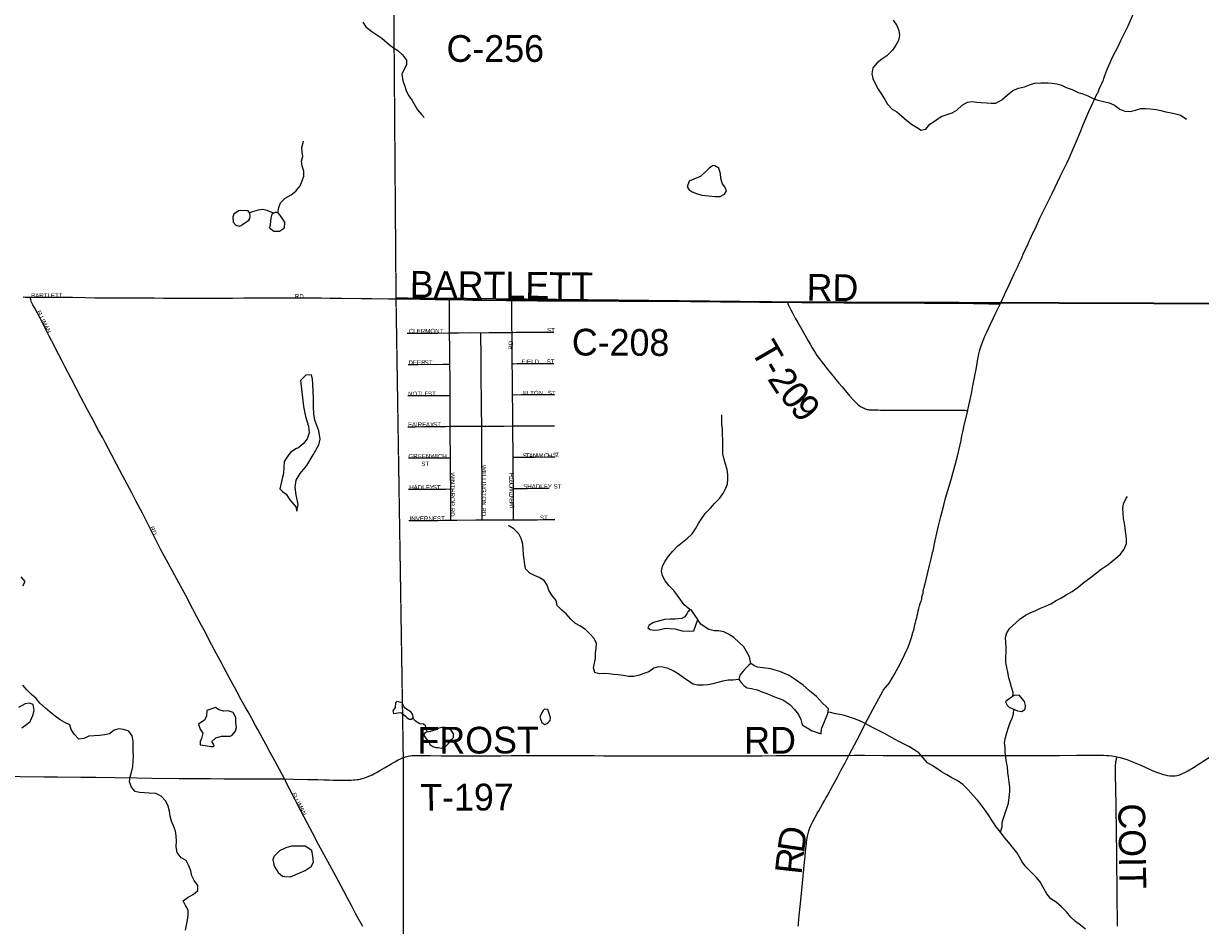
# Model space of a CAD drawing. Header units: feet. Extents: x 2113747 to 2516209, y 960708 to 1356798.
# Tile 156 of 206: x 2294635 to 2307820, y 1188340 to 1198451. Entities that reach past the tile are written whole.
import ezdxf

# ---------------------------------------------------------------- set-up
doc = ezdxf.new("R2010")
doc.units = ezdxf.units.FT
doc.header["$LTSCALE"] = 50
doc.header["$MEASUREMENT"] = 0
doc.linetypes.add('OhDOT_USTN3', pattern=[0.22, 0.165, -0.055])
for name, color, linetype in [('0_Xref', 7, 'Continuous'), ('GM_X_City_Street', 251, 'Continuous'), ('GM_X_City_Street_Text', 251, 'Continuous'), ('GM_X_County_Road', 3, 'Continuous'), ('GM_X_County_Road_Text', 3, 'Continuous'), ('GM_X_County_Subdivision', 251, 'Continuous'), ('GM_X_County_Subdivision_Text', 251, 'Continuous'), ('GM_X_Minor_Lake', 5, 'Continuous'), ('GM_X_Minor_River', 5, 'Continuous'), ('GM_X_Township', 251, 'OhDOT_USTN3'), ('GM_X_Township_Road', 4, 'Continuous'), ('GM_X_Township_Road_Text', 4, 'Continuous')]:
    doc.layers.add(name, color=color, linetype=linetype)
doc.styles.add('Styledgn030', font='dgn030.shx')

# ---------------------------------------------------------------- blocks, each defined once
blk = doc.blocks.new('POR')
at = {"layer": 'GM_X_City_Street', "flags": 128}
for points in [[(2294632, 1195387), (2294654, 1195385)], [(2294654, 1195385), (2294667, 1195384), (2294684, 1195384), (2294709, 1195382)], [(2294709, 1195382), (2294756, 1195382), (2294846, 1195383), (2294939, 1195384), (2295064, 1195383), (2295183, 1195382), (2295321, 1195380), (2295434, 1195378), (2295679, 1195377), (2295824, 1195375), (2295955, 1195375), (2296100, 1195375), (2296204, 1195374), (2296304, 1195374), (2296418, 1195374), (2296617, 1195374), (2296764, 1195374), (2296873, 1195374), (2296976, 1195374), (2297101, 1195375), (2297196, 1195375), (2297472, 1195375), (2297643, 1195375), (2297836, 1195375), (2297971, 1195375), (2298067, 1195374), (2298201, 1195373), (2298420, 1195370), (2298537, 1195369), (2298724, 1195366), (2298853, 1195365), (2298886, 1195364)], [(2297557, 1189983), (2297476, 1190137), (2297450, 1190185), (2297399, 1190278), (2297349, 1190371), (2297312, 1190439), (2297259, 1190536), (2297234, 1190582), (2297191, 1190660), (2297150, 1190734), (2297118, 1190791), (2297075, 1190869), (2297029, 1190954), (2296998, 1191011), (2296963, 1191078), (2296935, 1191129), (2296905, 1191185), (2296880, 1191231), (2296856, 1191276), (2296819, 1191344), (2296776, 1191426), (2296746, 1191482), (2296716, 1191540), (2296672, 1191624), (2296629, 1191704), (2296577, 1191802), (2296532, 1191886), (2296453, 1192039), (2296376, 1192180), (2296299, 1192321), (2296255, 1192403), (2296175, 1192553), (2296087, 1192725), (2296053, 1192792), (2296012, 1192872), (2295966, 1192961), (2295897, 1193092), (2295847, 1193189), (2295743, 1193385), (2295676, 1193513), (2295624, 1193612), (2295549, 1193754), (2295522, 1193806), (2295476, 1193890), (2295410, 1194011), (2295352, 1194120), (2295279, 1194255), (2295227, 1194356), (2295167, 1194471), (2295130, 1194543), (2295096, 1194607), (2295063, 1194673), (2295029, 1194738), (2294952, 1194890), (2294924, 1194946), (2294896, 1195000), (2294873, 1195048), (2294843, 1195104), (2294821, 1195147), (2294790, 1195205), (2294760, 1195261), (2294741, 1195297), (2294733, 1195312), (2294726, 1195329), (2294720, 1195342), (2294715, 1195359), (2294709, 1195382)], [(2297557, 1189983), (2297658, 1189982), (2297817, 1189978), (2297933, 1189975), (2297999, 1189973), (2298058, 1189972), (2298105, 1189971), (2298154, 1189970), (2298193, 1189969), (2298233, 1189969), (2298279, 1189969), (2298304, 1189970), (2298330, 1189972), (2298352, 1189973), (2298371, 1189976), (2298389, 1189978), (2298408, 1189982), (2298428, 1189987), (2298458, 1189996), (2298486, 1190006), (2298514, 1190018), (2298540, 1190030), (2298561, 1190041), (2298590, 1190056), (2298626, 1190076), (2298680, 1190108), (2298723, 1190134), (2298761, 1190157), (2298795, 1190176), (2298833, 1190196), (2298858, 1190208), (2298882, 1190219), (2298898, 1190225), (2298915, 1190232), (2298916, 1190232)], [(2293908, 1190015), (2293940, 1190014), (2294029, 1190014), (2294258, 1190013), (2294596, 1190010), (2294866, 1190008), (2295017, 1190006), (2295276, 1190003), (2295444, 1190001), (2295656, 1189998), (2295903, 1189995), (2296073, 1189992), (2296379, 1189989), (2296538, 1189988), (2296727, 1189987), (2296881, 1189985), (2297062, 1189984), (2297157, 1189983), (2297557, 1189983)], [(2297557, 1189983), (2297579, 1189939), (2297611, 1189877), (2297658, 1189784), (2297704, 1189694), (2297808, 1189494), (2297867, 1189382), (2297940, 1189245), (2298039, 1189063), (2298129, 1188898), (2298220, 1188730), (2298262, 1188651), (2298306, 1188567), (2298352, 1188480), (2298389, 1188411), (2298432, 1188332)]]:
    blk.add_lwpolyline(points, dxfattribs=at)
at = {"layer": 'GM_X_County_Road', "flags": 128}
for points in [[(2305575, 1195307), (2305624, 1195410), (2305645, 1195455), (2305669, 1195505), (2305692, 1195556), (2305715, 1195603), (2305734, 1195645), (2305773, 1195728), (2305794, 1195772), (2305814, 1195817), (2305822, 1195835), (2305834, 1195866), (2305872, 1195945), (2305878, 1195957), (2305902, 1196011), (2305913, 1196034), (2305944, 1196100), (2305967, 1196151), (2305982, 1196183), (2306022, 1196270), (2306054, 1196338), (2306083, 1196397), (2306125, 1196478), (2306159, 1196546), (2306190, 1196610), (2306249, 1196735), (2306323, 1196885), (2306352, 1196948), (2306396, 1197047), (2306442, 1197159), (2306480, 1197250), (2306504, 1197308), (2306536, 1197386), (2306571, 1197464), (2306596, 1197520), (2306615, 1197562), (2306622, 1197577), (2306628, 1197592), (2306636, 1197610), (2306643, 1197624), (2306649, 1197636), (2306652, 1197640), (2306661, 1197658), (2306665, 1197666), (2306670, 1197675), (2306678, 1197693), (2306687, 1197714), (2306705, 1197756), (2306715, 1197780), (2306732, 1197812), (2306733, 1197819), (2306738, 1197834), (2306750, 1197868), (2306773, 1197929), (2306793, 1197981), (2306811, 1198023), (2306830, 1198065), (2306868, 1198137), (2306898, 1198195), (2306930, 1198260), (2306972, 1198349), (2307009, 1198426), (2307070, 1198563)], [(2298886, 1195364), (2298906, 1195364), (2299248, 1195359), (2299379, 1195357), (2299406, 1195356)], [(2299406, 1195356), (2299576, 1195353), (2299668, 1195352), (2299768, 1195351), (2300042, 1195348), (2300106, 1195347)], [(2300106, 1195347), (2300294, 1195346), (2300398, 1195344), (2300493, 1195343), (2300645, 1195343), (2300881, 1195342), (2301159, 1195341), (2301307, 1195340), (2301455, 1195339), (2301596, 1195339), (2301768, 1195338), (2301915, 1195338), (2302108, 1195337), (2302299, 1195335), (2302444, 1195333), (2302647, 1195331), (2302879, 1195328), (2303188, 1195326), (2303196, 1195326)], [(2303196, 1195326), (2303356, 1195325), (2303621, 1195323), (2303828, 1195321), (2304036, 1195320), (2304462, 1195319), (2304727, 1195317), (2304897, 1195316), (2305106, 1195315), (2305448, 1195309), (2305575, 1195307)], [(2305213, 1194110), (2305216, 1194121), (2305237, 1194219), (2305258, 1194323), (2305272, 1194389), (2305290, 1194484), (2305297, 1194524), (2305303, 1194555), (2305317, 1194639), (2305327, 1194691), (2305332, 1194721), (2305338, 1194749), (2305345, 1194778), (2305353, 1194806), (2305367, 1194850), (2305378, 1194881), (2305392, 1194915), (2305406, 1194946), (2305426, 1194993), (2305446, 1195034), (2305468, 1195082), (2305529, 1195209), (2305575, 1195307)], [(2303882, 1190247), (2303919, 1190317), (2304000, 1190470), (2304058, 1190584), (2304091, 1190649), (2304153, 1190768), (2304262, 1190967), (2304270, 1190981), (2304315, 1191033), (2304323, 1191040), (2304339, 1191068), (2304391, 1191158), (2304459, 1191281), (2304506, 1191375), (2304546, 1191461), (2304569, 1191522), (2304584, 1191569), (2304595, 1191610), (2304599, 1191625), (2304608, 1191656), (2304617, 1191691), (2304625, 1191725), (2304628, 1191737), (2304632, 1191752), (2304636, 1191771), (2304641, 1191790), (2304647, 1191815), (2304653, 1191840), (2304659, 1191866), (2304667, 1191894), (2304674, 1191922), (2304680, 1191948), (2304692, 1191977), (2304694, 1191990), (2304697, 1191999), (2304698, 1192020), (2304699, 1192023), (2304704, 1192034), (2304707, 1192043), (2304708, 1192048), (2304711, 1192057), (2304713, 1192062), (2304713, 1192074), (2304713, 1192080), (2304715, 1192090), (2304717, 1192102), (2304721, 1192117), (2304723, 1192123), (2304727, 1192135), (2304730, 1192150), (2304736, 1192172), (2304766, 1192296), (2304786, 1192375), (2304805, 1192451), (2304820, 1192521), (2304824, 1192540), (2304849, 1192655), (2304887, 1192821), (2304910, 1192924), (2304944, 1193051), (2304965, 1193130), (2304989, 1193215), (2305027, 1193340), (2305061, 1193462), (2305098, 1193600), (2305125, 1193714), (2305138, 1193778), (2305148, 1193829), (2305158, 1193874), (2305169, 1193932), (2305179, 1193980), (2305213, 1194110)], [(2303831, 1190149), (2303882, 1190247)], [(2303313, 1188331), (2303316, 1188353), (2303318, 1188376), (2303320, 1188393), (2303320, 1188396), (2303322, 1188418), (2303324, 1188441), (2303326, 1188453), (2303337, 1188554), (2303351, 1188697), (2303361, 1188815), (2303369, 1188893), (2303373, 1188929), (2303377, 1188972), (2303384, 1189050), (2303387, 1189079), (2303390, 1189118), (2303394, 1189174), (2303398, 1189200), (2303402, 1189233), (2303411, 1189301), (2303418, 1189340), (2303426, 1189372), (2303433, 1189401), (2303445, 1189435), (2303456, 1189460), (2303475, 1189498), (2303501, 1189548), (2303515, 1189574), (2303528, 1189600), (2303546, 1189627), (2303591, 1189707), (2303612, 1189744), (2303625, 1189767), (2303642, 1189799), (2303676, 1189862), (2303703, 1189911), (2303756, 1190009), (2303785, 1190064), (2303796, 1190084), (2303824, 1190137), (2303831, 1190149)]]:
    blk.add_lwpolyline(points, dxfattribs=at)
at = {"layer": 'GM_X_County_Subdivision', "flags": 128}
for points in [[(2299409, 1194983), (2299408, 1195129), (2299406, 1195345), (2299406, 1195356)], [(2300108, 1194988), (2300107, 1195027), (2300107, 1195138), (2300106, 1195219), (2300106, 1195333), (2300106, 1195347)], [(2299409, 1194983), (2299450, 1194984), (2299511, 1194985), (2299642, 1194986), (2299760, 1194985)], [(2299760, 1194985), (2299847, 1194986), (2299933, 1194987), (2300027, 1194987), (2300108, 1194988)], [(2300108, 1194988), (2300154, 1194990), (2300245, 1194991), (2300305, 1194991), (2300397, 1194992), (2300458, 1194993), (2300575, 1194993)], [(2300111, 1194638), (2300110, 1194750), (2300108, 1194957), (2300108, 1194988)], [(2298932, 1194980), (2298961, 1194980), (2299063, 1194980), (2299151, 1194981), (2299276, 1194981), (2299409, 1194983)], [(2299412, 1194632), (2299412, 1194731), (2299411, 1194848), (2299409, 1194934), (2299409, 1194983)], [(2299769, 1193938), (2299768, 1193984), (2299766, 1194091), (2299765, 1194197), (2299764, 1194299), (2299763, 1194404), (2299761, 1194782), (2299760, 1194907), (2299760, 1194985)], [(2298943, 1194630), (2299053, 1194630), (2299331, 1194632), (2299406, 1194632), (2299412, 1194632)], [(2299413, 1194282), (2299413, 1194324), (2299413, 1194478), (2299412, 1194632)], [(2300111, 1194638), (2300119, 1194638), (2300166, 1194639), (2300264, 1194639), (2300418, 1194641), (2300519, 1194642), (2300576, 1194642)], [(2300114, 1194290), (2300113, 1194362), (2300112, 1194502), (2300111, 1194638)], [(2298942, 1194280), (2298995, 1194281), (2299060, 1194281), (2299230, 1194282), (2299330, 1194282), (2299405, 1194282), (2299413, 1194282)], [(2299415, 1193936), (2299415, 1193975), (2299414, 1194130), (2299413, 1194282)], [(2300114, 1194290), (2300121, 1194290), (2300212, 1194291), (2300379, 1194291), (2300522, 1194291), (2300583, 1194291)], [(2300117, 1193940), (2300116, 1194048), (2300115, 1194150), (2300114, 1194248), (2300114, 1194290)], [(2298939, 1193932), (2299022, 1193932), (2299121, 1193933), (2299285, 1193934), (2299364, 1193935), (2299415, 1193936)], [(2299415, 1193936), (2299466, 1193936), (2299538, 1193936), (2299682, 1193937), (2299769, 1193938)], [(2299418, 1193583), (2299418, 1193647), (2299416, 1193808), (2299415, 1193936)], [(2299769, 1193938), (2299800, 1193938), (2299890, 1193938), (2300018, 1193939), (2300117, 1193940)], [(2299775, 1192887), (2299775, 1192918), (2299774, 1193031), (2299773, 1193141), (2299772, 1193290), (2299770, 1193634), (2299769, 1193865), (2299769, 1193938)], [(2300117, 1193940), (2300165, 1193940), (2300271, 1193940), (2300389, 1193941), (2300519, 1193941), (2300585, 1193942)], [(2300120, 1193590), (2300119, 1193613), (2300119, 1193647), (2300119, 1193713), (2300118, 1193799), (2300118, 1193906), (2300117, 1193940)], [(2298948, 1193581), (2298987, 1193581), (2299060, 1193582), (2299179, 1193582), (2299280, 1193583), (2299380, 1193583), (2299410, 1193583), (2299418, 1193583)], [(2299421, 1193234), (2299421, 1193285), (2299420, 1193371), (2299419, 1193558), (2299418, 1193583)], [(2300120, 1193590), (2300127, 1193590), (2300162, 1193590), (2300244, 1193591), (2300367, 1193592), (2300504, 1193593), (2300589, 1193593)], [(2300123, 1193239), (2300123, 1193285), (2300122, 1193405), (2300120, 1193590)], [(2298949, 1193231), (2298988, 1193231), (2299095, 1193232), (2299193, 1193232), (2299295, 1193233), (2299365, 1193233), (2299421, 1193234)], [(2299423, 1192884), (2299423, 1192891), (2299422, 1193118), (2299421, 1193234)], [(2300123, 1193239), (2300128, 1193239), (2300187, 1193240), (2300279, 1193240), (2300401, 1193241), (2300478, 1193241), (2300519, 1193241)], [(2300125, 1192886), (2300125, 1192903), (2300124, 1193013), (2300123, 1193139), (2300123, 1193239)], [(2298951, 1192879), (2299026, 1192879), (2299158, 1192881), (2299279, 1192882), (2299351, 1192883), (2299423, 1192884)], [(2299423, 1192884), (2299490, 1192884), (2299701, 1192886), (2299775, 1192887)], [(2299775, 1192887), (2299825, 1192887), (2299927, 1192887), (2300059, 1192886), (2300125, 1192886)], [(2300125, 1192886), (2300167, 1192887), (2300235, 1192887), (2300315, 1192888), (2300389, 1192889), (2300454, 1192890), (2300517, 1192891), (2300587, 1192891)]]:
    blk.add_lwpolyline(points, dxfattribs=at)
at = {"layer": 'GM_X_Minor_Lake'}
for p, q in [((2302235, 1196529), (2302383, 1196512)), ((2297091, 1196204), (2297133, 1196228)), ((2297405, 1196270), (2297397, 1196200)), ((2297693, 1193686), (2297631, 1193648)), ((2302189, 1191772), (2302129, 1191858)), ((2305711, 1190772), (2305769, 1190746)), ((2298870, 1190724), (2298914, 1190688)), ((2300419, 1190675), (2300442, 1190615)), ((2303576, 1190543), (2303645, 1190716)), ((2296613, 1190542), (2296642, 1190496)), ((2299178, 1190393), (2299188, 1190369)), ((2297487, 1188935), (2297538, 1188893))]:
    blk.add_line(p, q, dxfattribs=at)
at = {"layer": 'GM_X_Minor_Lake', "flags": 128}
for points in [[(2302383, 1196512), (2302441, 1196514), (2302487, 1196538), (2302509, 1196576), (2302495, 1196614), (2302461, 1196660), (2302446, 1196716), (2302442, 1196768), (2302426, 1196830), (2302380, 1196856), (2302362, 1196860), (2302320, 1196834), (2302294, 1196806), (2302218, 1196735), (2302172, 1196717), (2302094, 1196684), (2302068, 1196620), (2302093, 1196586), (2302125, 1196564), (2302173, 1196547), (2302235, 1196529)], [(2297133, 1196228), (2297159, 1196247), (2297171, 1196265), (2297173, 1196297), (2297170, 1196325), (2297150, 1196353), (2297062, 1196356), (2297044, 1196352), (2296990, 1196314), (2296981, 1196282), (2296985, 1196226), (2297015, 1196190), (2297051, 1196180), (2297075, 1196188), (2297091, 1196204)], [(2297397, 1196200), (2297391, 1196160), (2297438, 1196124), (2297490, 1196122), (2297502, 1196124), (2297557, 1196162), (2297561, 1196225), (2297533, 1196271), (2297497, 1196320), (2297463, 1196338), (2297417, 1196314), (2297405, 1196270)], [(2297631, 1193648), (2297607, 1193620), (2297554, 1193542), (2297548, 1193408), (2297537, 1193365), (2297507, 1193235), (2297537, 1193205), (2297576, 1193177), (2297620, 1193113), (2297686, 1193032), (2297698, 1192986), (2297712, 1193058), (2297688, 1193168), (2297677, 1193254), (2297689, 1193332), (2297733, 1193406), (2297808, 1193497), (2297880, 1193618), (2297945, 1193730), (2297957, 1193792), (2297942, 1193884), (2297900, 1194004), (2297887, 1194076), (2297883, 1194155), (2297883, 1194247), (2297880, 1194335), (2297876, 1194403), (2297874, 1194463), (2297861, 1194515), (2297797, 1194509), (2297738, 1194450), (2297758, 1194288), (2297773, 1194160), (2297794, 1194046), (2297828, 1193936), (2297834, 1193864), (2297811, 1193794), (2297773, 1193743), (2297717, 1193695), (2297693, 1193686)], [(2302129, 1191858), (2302113, 1191880), (2302099, 1191884), (2302079, 1191858), (2302065, 1191832), (2302043, 1191800), (2302009, 1191783), (2301931, 1191775), (2301881, 1191773), (2301815, 1191772), (2301691, 1191738), (2301645, 1191707), (2301629, 1191677), (2301657, 1191657), (2301696, 1191652), (2301750, 1191656), (2301836, 1191672), (2301878, 1191670), (2301932, 1191667), (2302014, 1191645), (2302092, 1191641), (2302146, 1191642), (2302189, 1191772)], [(2303645, 1190716), (2303655, 1190768), (2303627, 1190796), (2303585, 1190832), (2303518, 1190907), (2303442, 1190971), (2303370, 1191035), (2303267, 1191106), (2303211, 1191142), (2303109, 1191186), (2303003, 1191217), (2302920, 1191229), (2302856, 1191237), (2302818, 1191254), (2302782, 1191278), (2302760, 1191260), (2302728, 1191226), (2302696, 1191192), (2302659, 1191147), (2302647, 1191097), (2302675, 1191063), (2302707, 1191027), (2302741, 1191006), (2302791, 1190998), (2302854, 1190982), (2302908, 1190960), (2302962, 1190941), (2303050, 1190905), (2303140, 1190871), (2303219, 1190818), (2303271, 1190762), (2303317, 1190706), (2303345, 1190648), (2303358, 1190590), (2303470, 1190522), (2303570, 1190489), (2303576, 1190543)], [(2294616, 1190557), (2294672, 1190596), (2294710, 1190628), (2294741, 1190696), (2294753, 1190750), (2294743, 1190816), (2294701, 1190832), (2294655, 1190826), (2294579, 1190785)], [(2305769, 1190746), (2305821, 1190739), (2305855, 1190767), (2305861, 1190807), (2305848, 1190851), (2305790, 1190923), (2305734, 1190918), (2305678, 1190880), (2305638, 1190846), (2305656, 1190810), (2305680, 1190782), (2305711, 1190772)], [(2296642, 1190496), (2296628, 1190438), (2296614, 1190401), (2296614, 1190365), (2296672, 1190358), (2296734, 1190346), (2296762, 1190348), (2296770, 1190354), (2296758, 1190382), (2296744, 1190402), (2296790, 1190442), (2296854, 1190463), (2296946, 1190461), (2296968, 1190469), (2297008, 1190520), (2297021, 1190558), (2297013, 1190614), (2297013, 1190672), (2296985, 1190728), (2296929, 1190748), (2296879, 1190741), (2296824, 1190759), (2296784, 1190783), (2296690, 1190752), (2296683, 1190690), (2296665, 1190646), (2296597, 1190598), (2296613, 1190542)], [(2298914, 1190688), (2298930, 1190672), (2298954, 1190654), (2298986, 1190652), (2299000, 1190670), (2298996, 1190700), (2298976, 1190732), (2298916, 1190772), (2298898, 1190792), (2298877, 1190838), (2298817, 1190852), (2298803, 1190835), (2298798, 1190785), (2298774, 1190745), (2298780, 1190717), (2298856, 1190729), (2298870, 1190724)], [(2300442, 1190615), (2300474, 1190595), (2300510, 1190608), (2300535, 1190638), (2300539, 1190668), (2300525, 1190716), (2300507, 1190760), (2300471, 1190766), (2300457, 1190750), (2300439, 1190720), (2300419, 1190675)], [(2299188, 1190369), (2299222, 1190347), (2299254, 1190335), (2299280, 1190335), (2299316, 1190329), (2299358, 1190343), (2299394, 1190378), (2299430, 1190424), (2299452, 1190448), (2299451, 1190488), (2299425, 1190528), (2299385, 1190554), (2299345, 1190564), (2299289, 1190553), (2299253, 1190535), (2299189, 1190515), (2299135, 1190505), (2299115, 1190476), (2299129, 1190454), (2299164, 1190406), (2299178, 1190393)], [(2297538, 1188893), (2297564, 1188888), (2297626, 1188886), (2297706, 1188918), (2297790, 1188955), (2297857, 1189003), (2297883, 1189050), (2297877, 1189118), (2297864, 1189182), (2297792, 1189229), (2297638, 1189229), (2297574, 1189210), (2297504, 1189178), (2297443, 1189119), (2297429, 1189081), (2297443, 1189005), (2297469, 1188963), (2297487, 1188935)]]:
    blk.add_lwpolyline(points, dxfattribs=at)
at = {"layer": 'GM_X_Minor_River', "flags": 128}
for points in [[(2304379, 1198489), (2304418, 1198429), (2304440, 1198373), (2304448, 1198319), (2304436, 1198263), (2304407, 1198207), (2304369, 1198151), (2304307, 1198090), (2304251, 1198052), (2304197, 1198011), (2304150, 1197953), (2304138, 1197889), (2304150, 1197835), (2304179, 1197771), (2304209, 1197717), (2304247, 1197659), (2304283, 1197601), (2304314, 1197547), (2304366, 1197493), (2304420, 1197462), (2304472, 1197418), (2304529, 1197366), (2304583, 1197324), (2304639, 1197288), (2304693, 1197257), (2304745, 1197269), (2304789, 1197323), (2304853, 1197364), (2304917, 1197408), (2304973, 1197426), (2305037, 1197451), (2305091, 1197481), (2305152, 1197537), (2305212, 1197568), (2305264, 1197576), (2305314, 1197570), (2305364, 1197565), (2305424, 1197563), (2305475, 1197557), (2305527, 1197557), (2305594, 1197596), (2305654, 1197648), (2305720, 1197699), (2305780, 1197725), (2305850, 1197743), (2305904, 1197766), (2305962, 1197784), (2306032, 1197788), (2306110, 1197785), (2306160, 1197781), (2306210, 1197775), (2306262, 1197761), (2306316, 1197736), (2306383, 1197710), (2306449, 1197680), (2306501, 1197662)], [(2298437, 1198467), (2298471, 1198413), (2298536, 1198361), (2298592, 1198324), (2298650, 1198286), (2298710, 1198234), (2298769, 1198188), (2298827, 1198150), (2298879, 1198101), (2298926, 1198039), (2298924, 1197989), (2298896, 1197934), (2298872, 1197882), (2298883, 1197808), (2298905, 1197750), (2298923, 1197698), (2298953, 1197642), (2298988, 1197588), (2299048, 1197484), (2299093, 1197433), (2299125, 1197397)], [(2306501, 1197662), (2306557, 1197639), (2306619, 1197611), (2306669, 1197591), (2306733, 1197577), (2306796, 1197562), (2306858, 1197538), (2306916, 1197492), (2306974, 1197468), (2307032, 1197465), (2307094, 1197481), (2307154, 1197499), (2307212, 1197500), (2307262, 1197496), (2307324, 1197486), (2307376, 1197476), (2307432, 1197463), (2307491, 1197449), (2307545, 1197439), (2307595, 1197423), (2307649, 1197392), (2307665, 1197380)], [(2297483, 1196328), (2297496, 1196389), (2297514, 1196443), (2297568, 1196495), (2297632, 1196531), (2297684, 1196572), (2297735, 1196632), (2297757, 1196688), (2297775, 1196741), (2297775, 1196797), (2297758, 1196853), (2297750, 1196907), (2297764, 1196959), (2297758, 1197011), (2297753, 1197065), (2297767, 1197115), (2297773, 1197133)], [(2297436, 1196324), (2297366, 1196356), (2297316, 1196368), (2297264, 1196359), (2297212, 1196345), (2297168, 1196328)], [(2302099, 1191884), (2302038, 1191934), (2302000, 1191988), (2301962, 1192040), (2301920, 1192095), (2301869, 1192147), (2301823, 1192205), (2301793, 1192261), (2301784, 1192313), (2301794, 1192367), (2301824, 1192426), (2301860, 1192480), (2301908, 1192538), (2301963, 1192591), (2302019, 1192639), (2302073, 1192681), (2302127, 1192732), (2302163, 1192788), (2302198, 1192848), (2302230, 1192900), (2302272, 1192957), (2302332, 1193017), (2302375, 1193069), (2302433, 1193126), (2302471, 1193180), (2302501, 1193234), (2302520, 1193287), (2302526, 1193345), (2302526, 1193397), (2302518, 1193451), (2302499, 1193511), (2302485, 1193563), (2302471, 1193627), (2302470, 1193733), (2302468, 1193785), (2302466, 1193845), (2302464, 1193903), (2302459, 1193957), (2302457, 1194012), (2302459, 1194064)], [(2295863, 1190407), (2295853, 1190466), (2295815, 1190519), (2295755, 1190539), (2295701, 1190545), (2295649, 1190529), (2295597, 1190490), (2295545, 1190478), (2295485, 1190470), (2295427, 1190467), (2295367, 1190463), (2295311, 1190435), (2295255, 1190428), (2295205, 1190480), (2295168, 1190538), (2295152, 1190590), (2295098, 1190616), (2295044, 1190644), (2294988, 1190685), (2294935, 1190731), (2294881, 1190775), (2294819, 1190831), (2294775, 1190883), (2294720, 1190934), (2294670, 1190984), (2294628, 1191036)], [(2294629, 1192146), (2294654, 1192196), (2294610, 1192250)], [(2305718, 1190908), (2305722, 1190952), (2305703, 1191010), (2305687, 1191066), (2305673, 1191118), (2305661, 1191179), (2305650, 1191231), (2305640, 1191289), (2305640, 1191351), (2305642, 1191405), (2305643, 1191455), (2305641, 1191509), (2305637, 1191567), (2305651, 1191621), (2305684, 1191674), (2305750, 1191728), (2305802, 1191776), (2305860, 1191819), (2305914, 1191845), (2305976, 1191871), (2306028, 1191896), (2306083, 1191920), (2306143, 1191946), (2306205, 1191983), (2306257, 1192011), (2306315, 1192045), (2306383, 1192086), (2306453, 1192136), (2306517, 1192187), (2306586, 1192237), (2306654, 1192294), (2306708, 1192336), (2306786, 1192388), (2306870, 1192453), (2306925, 1192501), (2306965, 1192558), (2306993, 1192622), (2306993, 1192674), (2306986, 1192734), (2306978, 1192790), (2306968, 1192850), (2306957, 1192904), (2306953, 1192964), (2306949, 1193014), (2306957, 1193068), (2306986, 1193123), (2307002, 1193151)], [(2302647, 1191097), (2302581, 1191089), (2302531, 1191091), (2302469, 1191080), (2302357, 1191048), (2302301, 1191037), (2302249, 1191033), (2302187, 1191033), (2302137, 1191047), (2302084, 1191078), (2302026, 1191122), (2301970, 1191162), (2301912, 1191196), (2301856, 1191220), (2301798, 1191235), (2301747, 1191239), (2301696, 1191223), (2301640, 1191184), (2301586, 1191164), (2301534, 1191148), (2301474, 1191133), (2301414, 1191131), (2301354, 1191141), (2301296, 1191149), (2301246, 1191154), (2301195, 1191162), (2301143, 1191164), (2301089, 1191160), (2301037, 1191175), (2301021, 1191227), (2301033, 1191282), (2301043, 1191338), (2301042, 1191398), (2301052, 1191448), (2301054, 1191502), (2301029, 1191556), (2300981, 1191608), (2300931, 1191658), (2300869, 1191699), (2300817, 1191727), (2300766, 1191773), (2300716, 1191835), (2300664, 1191875), (2300615, 1191929), (2300603, 1191985), (2300555, 1192042), (2300521, 1192098), (2300500, 1192156), (2300468, 1192208), (2300412, 1192242), (2300358, 1192262), (2300308, 1192290), (2300257, 1192337), (2300251, 1192388), (2300243, 1192448), (2300237, 1192500), (2300234, 1192558), (2300228, 1192616), (2300210, 1192678), (2300183, 1192730), (2300129, 1192788), (2300079, 1192815), (2300065, 1192819)], [(2302782, 1191278), (2302770, 1191350), (2302733, 1191410), (2302703, 1191464), (2302653, 1191512), (2302593, 1191568), (2302534, 1191606), (2302480, 1191633), (2302424, 1191643), (2302372, 1191645), (2302314, 1191659), (2302260, 1191691), (2302223, 1191717), (2302205, 1191743), (2302189, 1191772)], [(2299156, 1190509), (2299153, 1190537), (2299137, 1190577), (2299115, 1190597), (2299075, 1190600), (2299026, 1190632), (2298997, 1190666)], [(2306531, 1188298), (2306477, 1188344), (2306420, 1188383), (2306370, 1188433), (2306318, 1188495), (2306263, 1188549), (2306203, 1188601), (2306145, 1188640), (2306099, 1188694), (2306054, 1188774), (2306024, 1188828), (2305978, 1188880), (2305921, 1188942), (2305863, 1188998), (2305823, 1189052), (2305792, 1189105), (2305762, 1189157), (2305716, 1189217), (2305670, 1189273), (2305621, 1189331), (2305581, 1189385), (2305537, 1189443), (2305496, 1189501), (2305456, 1189563), (2305408, 1189633), (2305363, 1189692), (2305321, 1189744), (2305275, 1189798), (2305218, 1189862), (2305158, 1189922), (2305096, 1189966), (2305034, 1189997), (2304978, 1190029), (2304921, 1190063), (2304867, 1190099), (2304815, 1190132), (2304761, 1190162), (2304712, 1190220), (2304664, 1190276), (2304612, 1190308), (2304560, 1190342), (2304502, 1190371), (2304449, 1190399), (2304393, 1190429), (2304339, 1190459), (2304279, 1190494), (2304162, 1190552), (2304112, 1190580), (2304056, 1190607), (2304004, 1190635), (2303944, 1190657), (2303890, 1190677), (2303834, 1190693), (2303781, 1190704), (2303731, 1190712), (2303675, 1190728), (2303648, 1190731)], [(2305581, 1189385), (2305597, 1189445), (2305600, 1189495), (2305614, 1189545), (2305634, 1189598), (2305652, 1189654), (2305668, 1189710), (2305677, 1189776), (2305683, 1189842), (2305683, 1189894), (2305676, 1189946), (2305668, 1190006), (2305662, 1190057), (2305658, 1190117), (2305649, 1190171), (2305641, 1190223), (2305633, 1190281), (2305631, 1190335), (2305626, 1190387), (2305638, 1190447), (2305650, 1190501), (2305670, 1190559), (2305687, 1190614), (2305711, 1190664), (2305727, 1190714), (2305730, 1190764)], [(2296450, 1188287), (2296462, 1188345), (2296471, 1188399), (2296479, 1188457), (2296481, 1188511), (2296449, 1188563), (2296422, 1188617), (2296478, 1188658), (2296534, 1188688), (2296586, 1188734), (2296586, 1188790), (2296545, 1188844), (2296521, 1188898), (2296511, 1188954), (2296488, 1189010), (2296456, 1189068), (2296400, 1189100), (2296356, 1189158), (2296345, 1189222), (2296347, 1189284), (2296345, 1189346), (2296337, 1189398), (2296314, 1189458), (2296292, 1189510), (2296278, 1189566), (2296271, 1189620), (2296255, 1189676), (2296231, 1189732), (2296177, 1189788), (2296118, 1189818), (2296044, 1189823), (2295990, 1189829), (2295936, 1189831), (2295886, 1189841), (2295844, 1189892), (2295822, 1189950), (2295829, 1190005), (2295845, 1190059), (2295861, 1190123), (2295863, 1190183), (2295868, 1190241), (2295864, 1190291), (2295863, 1190407)]]:
    blk.add_lwpolyline(points, dxfattribs=at)
at = {"layer": 'GM_X_Township', "flags": 128}
for points in [[(2298613, 1221605), (2299175, 1221609), (2303374, 1221676), (2308426, 1221766), (2313088, 1221841), (2315600, 1221874), (2319071, 1221920), (2326584, 1222061), (2327982, 1222076), (2327993, 1220659), (2328082, 1214984), (2328088, 1208595), (2328116, 1204996), (2328164, 1198937), (2328172, 1197915), (2328175, 1195267), (2323786, 1195265), (2322464, 1195265), (2318542, 1195278), (2313388, 1195295), (2308630, 1195310), (2305509, 1195321), (2303165, 1195328), (2300042, 1195362), (2299324, 1195370), (2298810, 1195371), (2298781, 1199199), (2298741, 1204470), (2298731, 1210552), (2298731, 1210570), (2298734, 1210676), (2298677, 1215520), (2298674, 1215932), (2298639, 1217955), (2298613, 1221605)], [(2298810, 1195371), (2299324, 1195370), (2300042, 1195362), (2303165, 1195328), (2305509, 1195321), (2308630, 1195310), (2313388, 1195295), (2318542, 1195278), (2322464, 1195265), (2323786, 1195265), (2328175, 1195267), (2328208, 1193015), (2328270, 1188810), (2328244, 1184236), (2328256, 1182375), (2328360, 1174455), (2328407, 1169148), (2328408, 1168989), (2328233, 1168990), (2325683, 1169008), (2325637, 1169002), (2325525, 1169000), (2322515, 1168974), (2318230, 1168931), (2313731, 1168875), (2311770, 1168875), (2309530, 1168867), (2299914, 1168806), (2299326, 1168799), (2298939, 1168800), (2298913, 1169575), (2298946, 1174138), (2298965, 1174519), (2298960, 1176942), (2298952, 1181068), (2298922, 1183254), (2298900, 1185554), (2298894, 1187465), (2298891, 1190227), (2298810, 1195371)]]:
    blk.add_lwpolyline(points, dxfattribs=at)
at = {"layer": 'GM_X_Township_Road', "flags": 128}
for points in [[(2303196, 1195326), (2303199, 1195314), (2303203, 1195301), (2303209, 1195285), (2303215, 1195270), (2303231, 1195240), (2303253, 1195199), (2303280, 1195149), (2303309, 1195098), (2303354, 1195021), (2303407, 1194927), (2303426, 1194894), (2303446, 1194858), (2303471, 1194816), (2303496, 1194776), (2303524, 1194730), (2303548, 1194697), (2303589, 1194644), (2303640, 1194579), (2303687, 1194521), (2303768, 1194421), (2303805, 1194378), (2303858, 1194316), (2303894, 1194274), (2303936, 1194225), (2303964, 1194198), (2303979, 1194184), (2303996, 1194171), (2304013, 1194159), (2304027, 1194151), (2304043, 1194143), (2304054, 1194138), (2304065, 1194133), (2304075, 1194129), (2304086, 1194126), (2304097, 1194123), (2304110, 1194122), (2304121, 1194121), (2304141, 1194120), (2304177, 1194119), (2304209, 1194119), (2304235, 1194118), (2304310, 1194117), (2304400, 1194116), (2304506, 1194116), (2304572, 1194116), (2304678, 1194116), (2304763, 1194116), (2304923, 1194116), (2304986, 1194116), (2305171, 1194116), (2305185, 1194116), (2305198, 1194114), (2305206, 1194112), (2305213, 1194110)], [(2306883, 1190232), (2306919, 1190223), (2306959, 1190212), (2306996, 1190200), (2307031, 1190187), (2307078, 1190168), (2307134, 1190143), (2307193, 1190117), (2307279, 1190079), (2307329, 1190058), (2307371, 1190043), (2307401, 1190034), (2307425, 1190028), (2307451, 1190022), (2307476, 1190019), (2307497, 1190017), (2307517, 1190017), (2307536, 1190019), (2307557, 1190022), (2307576, 1190026), (2307598, 1190033), (2307621, 1190043), (2307646, 1190055), (2307680, 1190074), (2307742, 1190112), (2307931, 1190234)], [(2298916, 1190232), (2298928, 1190235), (2298945, 1190239), (2298961, 1190241), (2298972, 1190243), (2298989, 1190244), (2299012, 1190245), (2299039, 1190246), (2299069, 1190245), (2299131, 1190244), (2299196, 1190244), (2299312, 1190243), (2299418, 1190242), (2299569, 1190242), (2299745, 1190242), (2299820, 1190242), (2299981, 1190243), (2300101, 1190244), (2300268, 1190244), (2300383, 1190244), (2300548, 1190245), (2300691, 1190245), (2300793, 1190245), (2300902, 1190244), (2301029, 1190244), (2301134, 1190243), (2301291, 1190243), (2301474, 1190242), (2301603, 1190242), (2301785, 1190242), (2301892, 1190243), (2301935, 1190243), (2302102, 1190243), (2302207, 1190243), (2302410, 1190243), (2302524, 1190243), (2302623, 1190243), (2302724, 1190243), (2302794, 1190243), (2302911, 1190243), (2303068, 1190244), (2303157, 1190244), (2303315, 1190245), (2303386, 1190245), (2303480, 1190245), (2303660, 1190246), (2303819, 1190246), (2303882, 1190247)], [(2303882, 1190247), (2303942, 1190249), (2304056, 1190249), (2304264, 1190247), (2304392, 1190246), (2304495, 1190245), (2304617, 1190245), (2304726, 1190244)], [(2304726, 1190244), (2304737, 1190244), (2304885, 1190244), (2305136, 1190244), (2305315, 1190245), (2305417, 1190245), (2305544, 1190245), (2305662, 1190245), (2305849, 1190245), (2306000, 1190245), (2306236, 1190246), (2306437, 1190248), (2306602, 1190249), (2306662, 1190248), (2306698, 1190248), (2306735, 1190248), (2306767, 1190247), (2306797, 1190245), (2306827, 1190241), (2306850, 1190238), (2306883, 1190232)], [(2306892, 1188334), (2306890, 1188474), (2306889, 1188556), (2306886, 1188743), (2306886, 1188843), (2306885, 1188958), (2306884, 1189111), (2306883, 1189186), (2306881, 1189343), (2306879, 1189484), (2306877, 1189582), (2306876, 1189686), (2306873, 1189877), (2306869, 1190029), (2306869, 1190075), (2306869, 1190105), (2306870, 1190137), (2306871, 1190159), (2306873, 1190177), (2306878, 1190204), (2306883, 1190232)]]:
    blk.add_lwpolyline(points, dxfattribs=at)
at = {"layer": 'GM_X_City_Street_Text', "char_height": 50, "attachment_point": 7, "line_spacing_factor": 0.8, "style": 'Styledgn030'}
for s, insert, rotation in [('{\\Fdgn000|c0;\\C256;BARTLETT}', (2294719, 1195378), 0), ('{\\Fdgn000|c0;\\C256;RD}', (2297675, 1195369), 0), ('{\\Fdgn000|c0;\\C256;E}', (2294778, 1195220), 296.5651), ('{\\Fdgn000|c0;\\C256;L}', (2294794, 1195188), 296.5947), ('{\\Fdgn000|c0;\\C256;L}', (2294810, 1195157), 296.5773), ('{\\Fdgn000|c0;\\C256;I}', (2294825, 1195125), 296.5978), ('{\\Fdgn000|c0;\\C256;M}', (2294835, 1195106), 296.6139), ('{\\Fdgn000|c0;\\C256;A}', (2294860, 1195056), 298.3387), ('{\\Fdgn000|c0;\\C256;N}', (2294881, 1195017), 299.3388), ('{\\Fdgn000|c0;\\C256;RD}', (2296045, 1192800), 295.2073), ('{\\Fdgn000|c0;\\C256;E}', (2297638, 1189817), 292.0398), ('{\\Fdgn000|c0;\\C256;L}', (2297654, 1189778), 296.848), ('{\\Fdgn000|c0;\\C256;L}', (2297670, 1189746), 297.7452), ('{\\Fdgn000|c0;\\C256;I}', (2297687, 1189715), 297.9695), ('{\\Fdgn000|c0;\\C256;M}', (2297697, 1189695), 297.9418), ('{\\Fdgn000|c0;\\C256;A}', (2297722, 1189649), 297.9757), ('{\\Fdgn000|c0;\\C256;N}', (2297742, 1189610), 297.9529)]:
    blk.add_mtext(s, dxfattribs=dict(at, insert=insert, rotation=rotation))
at = {"layer": 'GM_X_County_Road_Text', "char_height": 300, "attachment_point": 7, "line_spacing_factor": 0.8, "style": 'Styledgn030'}
for s, insert, rotation in [('{\\Fdgn000|c0;\\C256;C-256}', (2299374, 1198017), 0), ('{\\Fdgn000|c0;\\C256;BARTLETT}', (2298962, 1195379), 359.4652), ('{\\Fdgn000|c0;\\C256;RD}', (2303407, 1195344), 359.5087), ('{\\Fdgn000|c0;\\C256;C-208}', (2300777, 1194726), 359.7248), ('{\\Fdgn000|c0;\\C256;D}', (2303377, 1189143), 81.6911), ('{\\Fdgn000|c0;\\C256;R}', (2303350, 1188904), 83.5818)]:
    blk.add_mtext(s, dxfattribs=dict(at, insert=insert, rotation=rotation))
at = {"layer": 'GM_X_County_Subdivision_Text', "char_height": 50, "attachment_point": 7, "line_spacing_factor": 0.8, "style": 'Styledgn030'}
for s, insert, rotation in [('{\\Fdgn000|c0;\\C256;CLERMONT}', (2298951, 1194978), 0), ('{\\Fdgn000|c0;\\C256;ST}', (2300500, 1194987), 0), ('{\\Fdgn000|c0;\\C256;RD}', (2300120, 1194796), 90), ('{\\Fdgn000|c0;\\C256;DEER}', (2298947, 1194626), 0), ('{\\Fdgn000|c0;\\C256;ST}', (2299127, 1194626), 0), ('{\\Fdgn000|c0;\\C256;FIELD}', (2300214, 1194635), 0), ('{\\Fdgn000|c0;\\C256;ST}', (2300496, 1194635), 0), ('{\\Fdgn000|c0;\\C256;ELTON}', (2300227, 1194283), 0), ('{\\Fdgn000|c0;\\C256;ST}', (2300509, 1194283), 0), ('{\\Fdgn000|c0;\\C256;NOTLE}', (2298943, 1194274), 0), ('{\\Fdgn000|c0;\\C256;ST}', (2299167, 1194274), 0), ('{\\Fdgn000|c0;\\C256;FAIRFAX}', (2298943, 1193931), 0), ('{\\Fdgn000|c0;\\C256;ST}', (2299224, 1193931), 0), ('{\\Fdgn000|c0;\\C256;GREENWICH}', (2298947, 1193575), 0), ('{\\Fdgn000|c0;\\C256;ST}', (2299092, 1193489), 0), ('{\\Fdgn000|c0;\\C256;S}', (2300227, 1193583), 0.0273), ('{\\Fdgn000|c0;\\C256;T}', (2300263, 1193583), 0), ('{\\Fdgn000|c0;\\C256;A}', (2300298, 1193583), 0.0154), ('{\\Fdgn000|c0;\\C256;N}', (2300342, 1193584), 0.0154), ('{\\Fdgn000|c0;\\C256;W}', (2300386, 1193584), 0.0178), ('{\\Fdgn000|c0;\\C256;I}', (2300443, 1193584), 0.0128), ('{\\Fdgn000|c0;\\C256;C}', (2300466, 1193584), 0.6471), ('{\\Fdgn000|c0;\\C256;H}', (2300508, 1193584), 3.1384), ('{\\Fdgn000|c0;\\C256;S}', (2300566, 1193587), 3.6905), ('{\\Fdgn000|c0;\\C256;T}', (2300601, 1193590), 3.6802), ('{\\Fdgn000|c0;\\C256;WINTHROP RD}', (2299415, 1193419), 270), ('{\\Fdgn000|c0;\\C256;WELLINGTON RD}', (2299767, 1193503), 270), ('{\\Fdgn000|c0;\\C256;H}', (2300129, 1193365), 90), ('{\\Fdgn000|c0;\\C256;HADLEY}', (2298956, 1193227), 0), ('{\\Fdgn000|c0;\\C256;ST}', (2299220, 1193227), 0), ('{\\Fdgn000|c0;\\C256;O}', (2300129, 1193246), 90), ('{\\Fdgn000|c0;\\C256;T}', (2300129, 1193330), 90), ('{\\Fdgn000|c0;\\C256;R}', (2300129, 1193290), 90), ('{\\Fdgn000|c0;\\C256;SHADLEY ST}', (2300232, 1193236), 0), ('{\\Fdgn000|c0;\\C256;W}', (2300129, 1193189), 90), ('{\\Fdgn000|c0;\\C256;T}', (2300129, 1193154), 90.0547), ('{\\Fdgn000|c0;\\C256;N}', (2300130, 1193111), 91.2896), ('{\\Fdgn000|c0;\\C256;E}', (2300131, 1193076), 92.1022), ('{\\Fdgn000|c0;\\C256;W}', (2300133, 1193019), 92.1018), ('{\\Fdgn000|c0;\\C256;INVERNEST}', (2298960, 1192875), 0), ('{\\Fdgn000|c0;\\C256;ST}', (2300421, 1192884), 0)]:
    blk.add_mtext(s, dxfattribs=dict(at, insert=insert, rotation=rotation))
at = {"layer": 'GM_X_Township_Road_Text', "char_height": 300, "attachment_point": 7, "line_spacing_factor": 0.8, "style": 'Styledgn030'}
for s, insert, rotation in [('{\\Fdgn000|c0;\\C256;T}', (2302776, 1194788), 299.9075), ('{\\Fdgn000|c0;\\C256;2}', (2302962, 1194467), 303.0347), ('{\\Fdgn000|c0;\\C256;-}', (2302889, 1194591), 300.2124), ('{\\Fdgn000|c0;\\C256;0}', (2303089, 1194276), 309.0608), ('{\\Fdgn000|c0;\\C256;9}', (2303208, 1194129), 309.6245), ('{\\Fdgn000|c0;\\C256;FROST}', (2299049, 1190261), 0.2196), ('{\\Fdgn000|c0;\\C256;RD}', (2302709, 1190266), 0), ('{\\Fdgn000|c0;\\C256;T-197}', (2299080, 1189622), 0.2746), ('{\\Fdgn000|c0;\\C256;COIT}', (2306895, 1189707), 270.8717)]:
    blk.add_mtext(s, dxfattribs=dict(at, insert=insert, rotation=rotation))

msp = doc.modelspace()

# ---------------------------------------------------------------- block references
at = {"layer": '0_Xref'}
msp.add_blockref('POR', (0, 0), dxfattribs=at)

doc.saveas('drawing.dxf')
